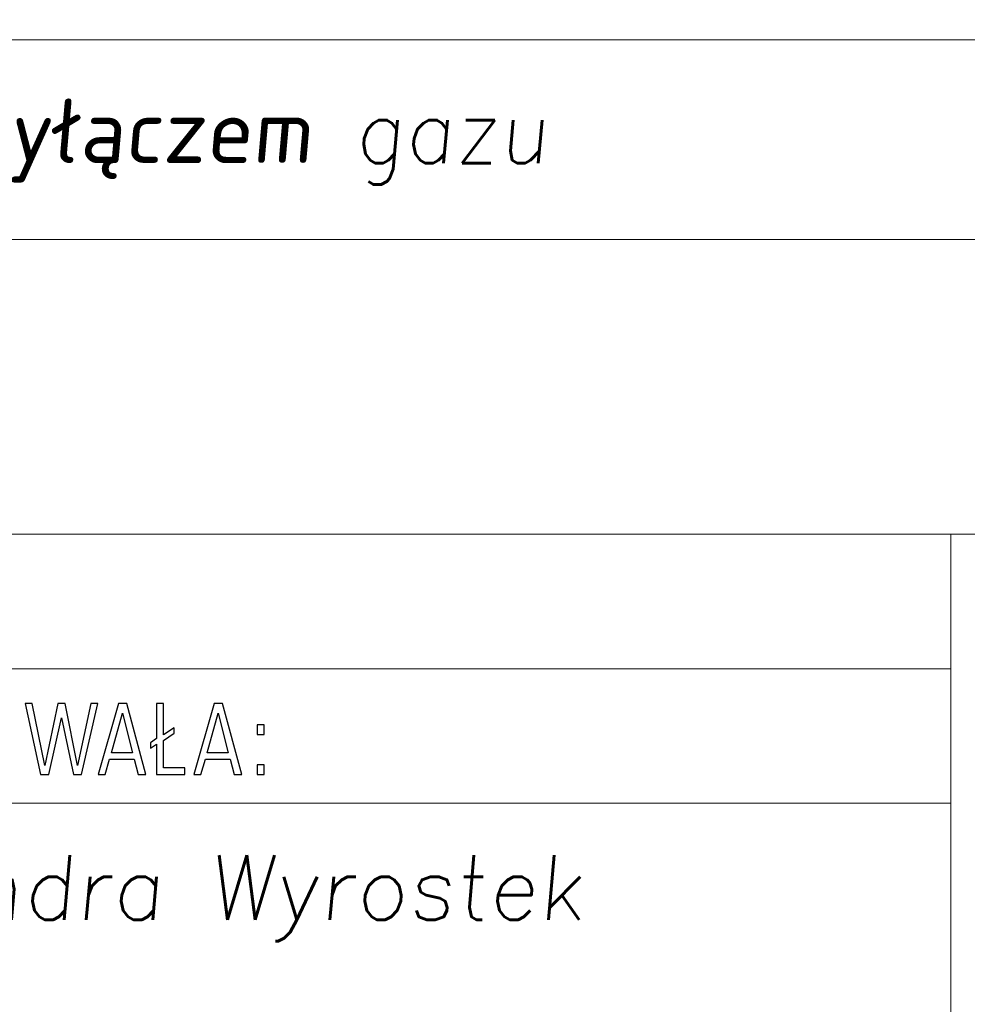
# Model space of a CAD drawing. Header units: metres. Extents: x 6522727 to 6522922, y 5980994 to 5981134.
# Tile 227 of 256: x 6522787 to 6522801, y 5981005 to 5981020. Entities that reach past the tile are written whole.
import ezdxf

# ---------------------------------------------------------------- set-up
doc = ezdxf.new("R2010")
doc.units = ezdxf.units.M
doc.header["$MEASUREMENT"] = 0
doc.layers.add('-HYBRIS - PRZYŁĄCZE -  RAMKI', color=7, linetype='Continuous')
doc.layers.add('-HYBRIS- RAMKI I OPIS', color=7, linetype='Continuous')
doc.layers.add('Level 63', color=7, linetype='Continuous', lineweight=0)
doc.styles.add('DŁUGOŚCI', font='simplex.shx', dxfattribs={"width": 0.8, "oblique": 10})

msp = doc.modelspace()

# ---------------------------------------------------------------- linework, layer by layer
at = {"layer": '-HYBRIS - PRZYŁĄCZE -  RAMKI', "color": 7, "lineweight": 18}
for points in [[(6522760.976, 5981019.662), (6522760.976, 5981019.662), (6522810.082, 5981019.662), (6522810.082, 5981019.662)], [(6522760.976, 5981016.723), (6522760.976, 5981016.723), (6522810.082, 5981016.723), (6522810.082, 5981016.723)], [(6522760.976, 5981012.386), (6522760.976, 5981012.386), (6522810.082, 5981012.386), (6522810.082, 5981012.386)], [(6522800.574, 5980995.426), (6522800.574, 5980995.426), (6522800.574, 5981012.386), (6522800.574, 5981012.386)], [(6522760.976, 5981010.407), (6522760.976, 5981010.407), (6522800.574, 5981010.407), (6522800.574, 5981010.407)], [(6522760.976, 5981008.428), (6522760.976, 5981008.428), (6522800.574, 5981008.428), (6522800.574, 5981008.428)]]:
    msp.add_open_spline(points, degree=3, dxfattribs=at)
at = {"layer": '-HYBRIS- RAMKI I OPIS', "color": 7}
for points, knots in [([(6522787.67, 5981008.852), (6522787.67, 5981008.852), (6522787.494, 5981009.688), (6522787.494, 5981009.688), (6522787.494, 5981009.688), (6522787.308, 5981008.852), (6522787.308, 5981008.852), (6522787.308, 5981008.852), (6522787.187, 5981008.852), (6522787.187, 5981008.852), (6522787.187, 5981008.852), (6522786.961, 5981009.895), (6522786.961, 5981009.895), (6522786.961, 5981009.895), (6522787.065, 5981009.895), (6522787.065, 5981009.895), (6522787.065, 5981009.895), (6522787.25, 5981008.986), (6522787.25, 5981008.986), (6522787.25, 5981008.986), (6522787.444, 5981009.895), (6522787.444, 5981009.895), (6522787.444, 5981009.895), (6522787.548, 5981009.895), (6522787.548, 5981009.895), (6522787.548, 5981009.895), (6522787.733, 5981008.986), (6522787.733, 5981008.986), (6522787.733, 5981008.986), (6522787.926, 5981009.895), (6522787.926, 5981009.895), (6522787.926, 5981009.895), (6522788.029, 5981009.895), (6522788.029, 5981009.895), (6522788.029, 5981009.895), (6522787.791, 5981008.852), (6522787.791, 5981008.852), (6522787.791, 5981008.852), (6522787.67, 5981008.852), (6522787.67, 5981008.852)], [0, 0, 0, 0, 0.071429, 0.071429, 0.071429, 0.142857, 0.142857, 0.142857, 0.214286, 0.214286, 0.214286, 0.285714, 0.285714, 0.285714, 0.357143, 0.357143, 0.357143, 0.428571, 0.428571, 0.428571, 0.5, 0.5, 0.5, 0.571429, 0.571429, 0.571429, 0.642857, 0.642857, 0.642857, 0.714286, 0.714286, 0.714286, 0.785714, 0.785714, 0.785714, 0.857143, 0.857143, 0.857143, 1, 1, 1, 1]), ([(6522788.035, 5981008.852), (6522788.035, 5981008.852), (6522788.334, 5981009.895), (6522788.334, 5981009.895), (6522788.334, 5981009.895), (6522788.455, 5981009.895), (6522788.455, 5981009.895), (6522788.455, 5981009.895), (6522788.737, 5981008.852), (6522788.737, 5981008.852), (6522788.737, 5981008.852), (6522788.625, 5981008.852), (6522788.625, 5981008.852), (6522788.625, 5981008.852), (6522788.566, 5981009.077), (6522788.566, 5981009.077), (6522788.566, 5981009.077), (6522788.203, 5981009.077), (6522788.203, 5981009.077), (6522788.203, 5981009.077), (6522788.138, 5981008.852), (6522788.138, 5981008.852), (6522788.138, 5981008.852), (6522788.035, 5981008.852), (6522788.035, 5981008.852)], [0, 0, 0, 0, 0.111111, 0.111111, 0.111111, 0.222222, 0.222222, 0.222222, 0.333333, 0.333333, 0.333333, 0.444444, 0.444444, 0.444444, 0.555556, 0.555556, 0.555556, 0.666667, 0.666667, 0.666667, 0.777778, 0.777778, 0.777778, 1, 1, 1, 1]), ([(6522788.893, 5981008.852), (6522788.893, 5981008.852), (6522788.893, 5981009.3), (6522788.893, 5981009.3), (6522788.893, 5981009.3), (6522788.804, 5981009.24), (6522788.804, 5981009.24), (6522788.804, 5981009.24), (6522788.804, 5981009.319), (6522788.804, 5981009.319), (6522788.804, 5981009.319), (6522788.893, 5981009.382), (6522788.893, 5981009.382), (6522788.893, 5981009.382), (6522788.893, 5981009.895), (6522788.893, 5981009.895), (6522788.893, 5981009.895), (6522788.997, 5981009.895), (6522788.997, 5981009.895), (6522788.997, 5981009.895), (6522788.997, 5981009.435), (6522788.997, 5981009.435), (6522788.997, 5981009.435), (6522789.154, 5981009.54), (6522789.154, 5981009.54), (6522789.154, 5981009.54), (6522789.154, 5981009.459), (6522789.154, 5981009.459), (6522789.154, 5981009.459), (6522788.997, 5981009.352), (6522788.997, 5981009.352), (6522788.997, 5981009.352), (6522788.997, 5981008.952), (6522788.997, 5981008.952), (6522788.997, 5981008.952), (6522789.308, 5981008.952), (6522789.308, 5981008.952), (6522789.308, 5981008.952), (6522789.308, 5981008.852), (6522789.308, 5981008.852), (6522789.308, 5981008.852), (6522788.893, 5981008.852), (6522788.893, 5981008.852)], [0, 0, 0, 0, 0.066667, 0.066667, 0.066667, 0.133333, 0.133333, 0.133333, 0.2, 0.2, 0.2, 0.266667, 0.266667, 0.266667, 0.333333, 0.333333, 0.333333, 0.4, 0.4, 0.4, 0.466667, 0.466667, 0.466667, 0.533333, 0.533333, 0.533333, 0.6, 0.6, 0.6, 0.666667, 0.666667, 0.666667, 0.733333, 0.733333, 0.733333, 0.8, 0.8, 0.8, 0.866667, 0.866667, 0.866667, 1, 1, 1, 1]), ([(6522789.444, 5981008.852), (6522789.444, 5981008.852), (6522789.743, 5981009.895), (6522789.743, 5981009.895), (6522789.743, 5981009.895), (6522789.864, 5981009.895), (6522789.864, 5981009.895), (6522789.864, 5981009.895), (6522790.146, 5981008.852), (6522790.146, 5981008.852), (6522790.146, 5981008.852), (6522790.034, 5981008.852), (6522790.034, 5981008.852), (6522790.034, 5981008.852), (6522789.975, 5981009.077), (6522789.975, 5981009.077), (6522789.975, 5981009.077), (6522789.612, 5981009.077), (6522789.612, 5981009.077), (6522789.612, 5981009.077), (6522789.547, 5981008.852), (6522789.547, 5981008.852), (6522789.547, 5981008.852), (6522789.444, 5981008.852), (6522789.444, 5981008.852)], [0, 0, 0, 0, 0.111111, 0.111111, 0.111111, 0.222222, 0.222222, 0.222222, 0.333333, 0.333333, 0.333333, 0.444444, 0.444444, 0.444444, 0.555556, 0.555556, 0.555556, 0.666667, 0.666667, 0.666667, 0.777778, 0.777778, 0.777778, 1, 1, 1, 1]), ([(6522788.23, 5981009.173), (6522788.23, 5981009.173), (6522788.54, 5981009.173), (6522788.54, 5981009.173), (6522788.54, 5981009.173), (6522788.392, 5981009.754), (6522788.392, 5981009.754), (6522788.392, 5981009.754), (6522788.23, 5981009.173), (6522788.23, 5981009.173)], [0, 0, 0, 0, 0.25, 0.25, 0.25, 0.5, 0.5, 0.5, 1, 1, 1, 1]), ([(6522789.639, 5981009.173), (6522789.639, 5981009.173), (6522789.949, 5981009.173), (6522789.949, 5981009.173), (6522789.949, 5981009.173), (6522789.801, 5981009.754), (6522789.801, 5981009.754), (6522789.801, 5981009.754), (6522789.639, 5981009.173), (6522789.639, 5981009.173)], [0, 0, 0, 0, 0.25, 0.25, 0.25, 0.5, 0.5, 0.5, 1, 1, 1, 1]), ([(6522790.371, 5981009.442), (6522790.371, 5981009.442), (6522790.371, 5981009.582), (6522790.371, 5981009.582), (6522790.371, 5981009.582), (6522790.477, 5981009.582), (6522790.477, 5981009.582), (6522790.477, 5981009.582), (6522790.477, 5981009.442), (6522790.477, 5981009.442), (6522790.477, 5981009.442), (6522790.371, 5981009.442), (6522790.371, 5981009.442)], [0, 0, 0, 0, 0.2, 0.2, 0.2, 0.4, 0.4, 0.4, 0.6, 0.6, 0.6, 1, 1, 1, 1]), ([(6522790.371, 5981008.852), (6522790.371, 5981008.852), (6522790.371, 5981008.992), (6522790.371, 5981008.992), (6522790.371, 5981008.992), (6522790.477, 5981008.992), (6522790.477, 5981008.992), (6522790.477, 5981008.992), (6522790.477, 5981008.852), (6522790.477, 5981008.852), (6522790.477, 5981008.852), (6522790.371, 5981008.852), (6522790.371, 5981008.852)], [0, 0, 0, 0, 0.2, 0.2, 0.2, 0.4, 0.4, 0.4, 0.6, 0.6, 0.6, 1, 1, 1, 1])]:
    msp.add_open_spline(points, degree=3, knots=knots, dxfattribs=at)
at = {"layer": 'Level 63', "color": 7, "linetype": 'Continuous', "lineweight": 13}
msp.add_3dface([(6522726.924, 5980994.39), (6522726.924, 5981134.39), (6522920.198, 5981134.39), (6522920.198, 5980994.39)], dxfattribs=at)

# ---------------------------------------------------------------- texts
at = {"layer": '-HYBRIS - PRZYŁĄCZE -  RAMKI', "color": 7, "lineweight": 30, "style": 'DŁUGOŚCI', "oblique": 5, "width": 0.95}
msp.add_text('Gazociąg ś/c dn 63 PE z przyłączem gazu', height=0.95, dxfattribs=at).set_placement((6522768.26, 5981017.847))
at = {"layer": '-HYBRIS - PRZYŁĄCZE -  RAMKI', "color": 7, "lineweight": 30, "style": 'DŁUGOŚCI', "oblique": 5}
msp.add_text('Aleksandra Wyrostek', height=0.95, dxfattribs=at).set_placement((6522782.201, 5981006.715))

doc.saveas('drawing.dxf')
